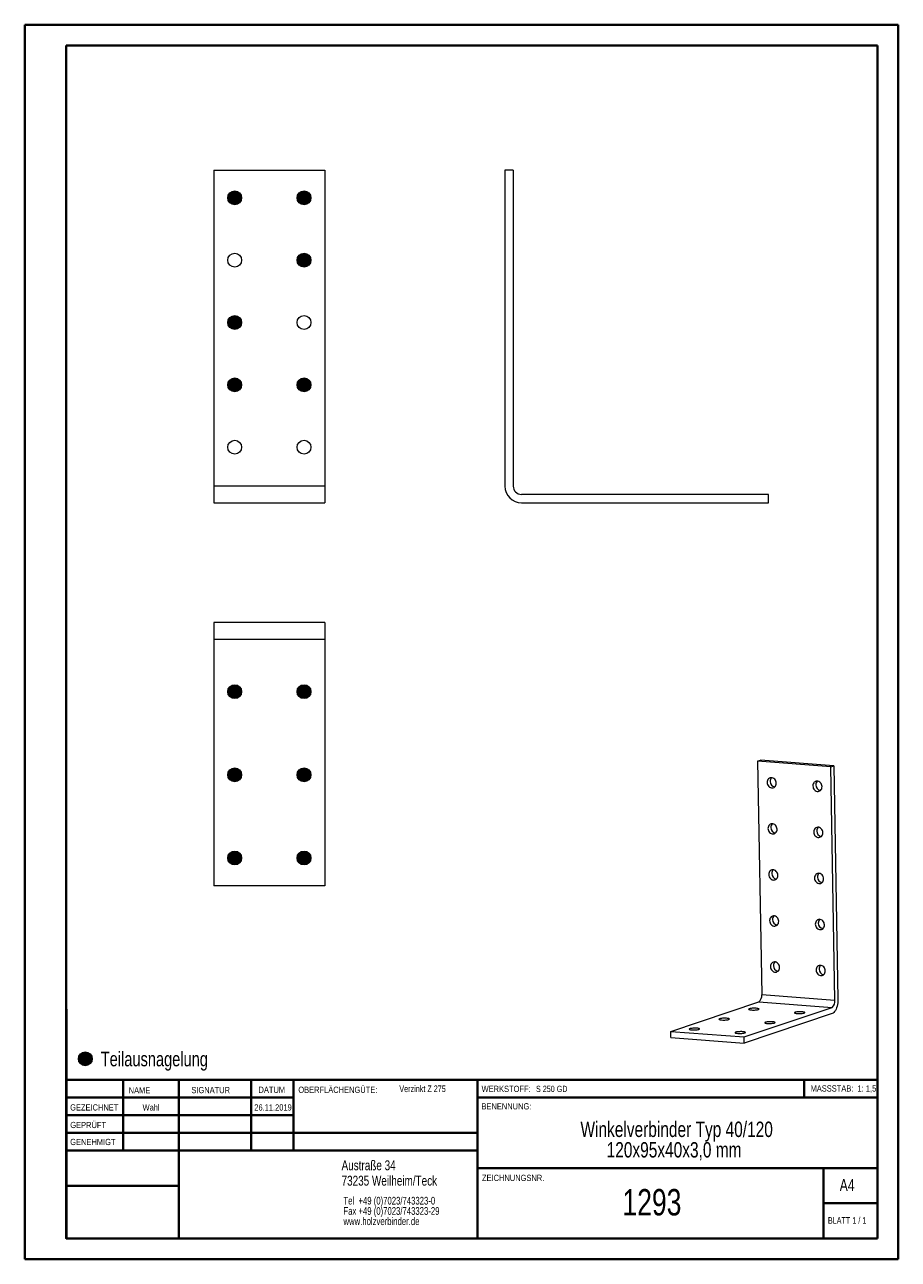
# Model space of a CAD drawing. Header units: millimetres. Extents: x 0 to 210, y 0 to 297.
import ezdxf

# ---------------------------------------------------------------- set-up
doc = ezdxf.new("R2010")
doc.units = ezdxf.units.MM
doc.styles.add('SLDTEXTSTYLE0', font='TXT', dxfattribs={"width": 0.75})
doc.styles.add('SLDTEXTSTYLE1', font='TXT', dxfattribs={"width": 0.681818})
doc.styles.add('SLDTEXTSTYLE2', font='TXT', dxfattribs={"width": 0.6875})

# ---------------------------------------------------------------- blocks, each defined once
blk = doc.blocks.new('SW_NOTE_0')
at = {"color": 0, "linetype": 'Continuous', "lineweight": 0, "char_height": 1.8521, "attachment_point": 1, "style": 'SLDTEXTSTYLE0'}
for s, insert in [('Tel  +49 (0)7023/743323-0', (0, 2.39)), ('Fax +49 (0)7023/743323-29', (0, -0.08)), ('www.holzverbinder.de', (0, -2.55))]:
    blk.add_mtext(s, dxfattribs=dict(at, insert=insert))
blk = doc.blocks.new('SW_NOTE_1')
at = {"color": 0, "linetype": 'Continuous', "lineweight": 0, "char_height": 3.7042, "attachment_point": 2, "style": 'SLDTEXTSTYLE0'}
for s, insert in [('Winkelverbinder Typ 40/120', (32.24, 4.77)), ('120x95x40x3,0 mm', (31.62, -0.16))]:
    blk.add_mtext(s, dxfattribs=dict(at, insert=insert))

msp = doc.modelspace()

# ---------------------------------------------------------------- hatches: boundary and pattern name
at = {"linetype": 'Continuous'}
h = msp.add_hatch(color=7, dxfattribs=at)
edge = h.paths.add_edge_path(flags=0)
edge.add_arc((50.56, 255.56), 1.67, 0, 360)
h = msp.add_hatch(color=7, dxfattribs=at)
edge = h.paths.add_edge_path(flags=0)
edge.add_arc((67.22, 255.56), 1.67, 0, 360)
h = msp.add_hatch(color=7, dxfattribs=at)
edge = h.paths.add_edge_path(flags=0)
edge.add_arc((67.22, 240.56), 1.67, 0, 360)
h = msp.add_hatch(color=7, dxfattribs=at)
edge = h.paths.add_edge_path(flags=0)
edge.add_arc((50.56, 225.56), 1.67, 0, 360)
h = msp.add_hatch(color=7, dxfattribs=at)
edge = h.paths.add_edge_path(flags=0)
edge.add_arc((50.56, 210.56), 1.67, 0, 360)
h = msp.add_hatch(color=7, dxfattribs=at)
edge = h.paths.add_edge_path(flags=0)
edge.add_arc((67.22, 210.56), 1.67, 0, 360)
h = msp.add_hatch(color=7, dxfattribs=at)
edge = h.paths.add_edge_path(flags=0)
edge.add_arc((50.56, 136.76), 1.67, 0, 360)
h = msp.add_hatch(color=7, dxfattribs=at)
edge = h.paths.add_edge_path(flags=0)
edge.add_arc((67.22, 136.76), 1.67, 0, 360)
h = msp.add_hatch(color=7, dxfattribs=at)
edge = h.paths.add_edge_path(flags=0)
edge.add_arc((50.56, 116.76), 1.67, 0, 360)
h = msp.add_hatch(color=7, dxfattribs=at)
edge = h.paths.add_edge_path(flags=0)
edge.add_arc((67.22, 116.76), 1.67, 0, 360)
h = msp.add_hatch(color=7, dxfattribs=at)
edge = h.paths.add_edge_path(flags=0)
edge.add_arc((50.56, 96.76), 1.67, 0, 360)
h = msp.add_hatch(color=7, dxfattribs=at)
edge = h.paths.add_edge_path(flags=0)
edge.add_arc((67.22, 96.76), 1.67, 0, 360)
h = msp.add_hatch(color=7, dxfattribs=at)
edge = h.paths.add_edge_path(flags=0)
edge.add_arc((14.64, 48.46), 1.67, 0, 360)

# ---------------------------------------------------------------- linework, layer by layer
at = {"color": 7, "linetype": 'Continuous', "lineweight": 40}
for p, q in [((0.08, 0.21), (0.08, 297.21)), ((0.08, 297.21), (210.08, 297.21)), ((210.08, 0.21), (210.08, 297.21)), ((210.08, 292.21), (210.08, 297.21)), ((10.08, 292.21), (205.08, 292.21)), ((10.08, 5.21), (10.08, 292.21)), ((205.08, 5.21), (205.08, 292.21)), ((10.11, 60.37), (10.11, 5.12)), ((205.08, 43.37), (10.11, 43.37)), ((23.71, 43.37), (23.71, 26.37)), ((37.1, 43.37), (37.1, 5.12)), ((54.51, 43.37), (54.51, 26.37)), ((64.71, 26.37), (64.71, 43.37)), ((108.91, 43.37), (108.91, 5.12)), ((187.47, 39.12), (187.47, 43.37)), ((64.71, 39.1), (10.11, 39.1)), ((205.08, 39.12), (108.91, 39.12)), ((64.71, 34.87), (10.11, 34.87)), ((108.91, 30.62), (10.11, 30.62)), ((108.91, 26.37), (10.11, 26.37)), ((108.91, 22.12), (205.08, 22.12)), ((192.08, 5.21), (192.08, 22.21)), ((37.1, 17.87), (10.11, 17.87)), ((10.11, 13.71), (10.08, 13.71)), ((205.08, 13.71), (192.08, 13.71)), ((10.11, 9.46), (10.08, 9.46)), ((10.08, 5.21), (205.08, 5.21)), ((205.08, 5.21), (180.99, 5.21)), ((0.08, 0.21), (210.08, 0.21))]:
    msp.add_line(p, q, dxfattribs=at)
at = {"color": 7, "linetype": 'Continuous', "lineweight": 15}
for p, q in [((45.56, 262.23), (45.56, 186.23)), ((45.56, 262.23), (72.22, 262.23)), ((72.22, 262.23), (72.22, 186.23)), ((117.51, 262.23), (115.51, 262.23)), ((115.51, 262.23), (115.51, 186.23)), ((117.51, 262.23), (117.51, 186.23)), ((72.22, 186.23), (45.56, 186.23)), ((45.56, 186.23), (45.56, 182.23)), ((72.22, 186.23), (72.22, 182.23)), ((178.84, 184.23), (119.51, 184.23)), ((178.84, 182.23), (178.84, 184.23)), ((45.56, 182.23), (72.22, 182.23)), ((119.51, 182.23), (178.84, 182.23)), ((72.22, 153.43), (45.56, 153.43)), ((45.56, 153.43), (45.56, 149.43)), ((72.22, 153.43), (72.22, 149.43)), ((45.56, 149.43), (45.56, 90.09)), ((45.56, 149.43), (72.22, 149.43)), ((72.22, 149.43), (72.22, 90.09)), ((176.27, 120.02), (176.98, 120.26)), ((193.86, 118.68), (176.27, 120.02)), ((176.27, 120.02), (177.26, 63.88)), ((194.57, 118.92), (176.98, 120.26)), ((193.86, 118.68), (194.57, 118.92)), ((194.57, 118.92), (195.56, 62.78)), ((194.85, 62.54), (193.86, 118.68)), ((72.22, 90.09), (45.56, 90.09)), ((177.26, 63.88), (194.85, 62.54)), ((155.41, 55.05), (176.57, 62.16)), ((173, 53.71), (194.16, 60.82)), ((176.57, 62.16), (194.16, 60.82)), ((194.19, 59.35), (173.02, 52.24)), ((155.41, 55.05), (173, 53.71)), ((155.44, 53.57), (155.41, 55.05)), ((155.44, 53.57), (173.02, 52.24)), ((173.02, 52.24), (173, 53.71))]:
    msp.add_line(p, q, dxfattribs=at)
at = {"color": 7, "linetype": 'Continuous', "lineweight": 0}
for p, q in [((64.71, 39.12), (10.11, 39.12)), ((23.71, 5.21), (23.71, 5.12)), ((54.51, 5.21), (54.51, 5.12))]:
    msp.add_line(p, q, dxfattribs=at)
at = {"color": 7, "linetype": 'Continuous', "lineweight": 15, "flags": 128}
for points in [[(178.55, 114.92), (178.58, 114.67), (178.66, 114.42), (178.78, 114.18), (178.93, 113.98), (179.12, 113.82), (179.33, 113.7), (179.56, 113.63), (179.79, 113.61), (180.01, 113.64), (180.22, 113.73), (180.4, 113.87), (180.56, 114.05), (180.67, 114.26), (180.73, 114.5), (180.75, 114.76), (180.72, 115.02), (180.65, 115.27), (180.53, 115.5), (180.37, 115.7), (180.18, 115.87), (179.97, 115.99), (179.75, 116.06), (179.52, 116.07), (179.29, 116.04), (179.08, 115.95), (178.9, 115.81), (178.75, 115.63), (178.64, 115.42), (178.57, 115.18), (178.55, 114.92)], [(189.55, 114.09), (189.58, 113.83), (189.65, 113.58), (189.77, 113.35), (189.93, 113.15), (190.12, 112.98), (190.33, 112.86), (190.55, 112.79), (190.78, 112.77), (191.01, 112.81), (191.22, 112.9), (191.4, 113.03), (191.55, 113.21), (191.66, 113.43), (191.73, 113.67), (191.75, 113.92), (191.72, 114.18), (191.64, 114.43), (191.52, 114.66), (191.37, 114.86), (191.18, 115.03), (190.97, 115.15), (190.74, 115.22), (190.51, 115.24), (190.29, 115.2), (190.08, 115.11), (189.89, 114.98), (189.74, 114.8), (189.63, 114.58), (189.57, 114.34), (189.55, 114.09)], [(178.75, 103.84), (178.78, 103.59), (178.85, 103.34), (178.97, 103.1), (179.13, 102.9), (179.32, 102.74), (179.53, 102.62), (179.76, 102.55), (179.99, 102.53), (180.21, 102.56), (180.42, 102.65), (180.6, 102.79), (180.75, 102.97), (180.86, 103.18), (180.93, 103.42), (180.95, 103.68), (180.92, 103.94), (180.84, 104.19), (180.73, 104.42), (180.57, 104.62), (180.38, 104.79), (180.17, 104.91), (179.94, 104.98), (179.71, 104.99), (179.49, 104.96), (179.28, 104.87), (179.1, 104.73), (178.95, 104.55), (178.84, 104.34), (178.77, 104.1), (178.75, 103.84)], [(189.74, 103.01), (189.77, 102.75), (189.85, 102.5), (189.97, 102.27), (190.12, 102.07), (190.31, 101.9), (190.52, 101.78), (190.75, 101.71), (190.98, 101.69), (191.2, 101.73), (191.41, 101.82), (191.59, 101.95), (191.74, 102.13), (191.86, 102.35), (191.92, 102.59), (191.94, 102.84), (191.91, 103.1), (191.84, 103.35), (191.72, 103.58), (191.56, 103.78), (191.37, 103.95), (191.16, 104.07), (190.94, 104.14), (190.71, 104.16), (190.48, 104.12), (190.27, 104.03), (190.09, 103.9), (189.94, 103.72), (189.83, 103.5), (189.76, 103.26), (189.74, 103.01)], [(178.95, 92.76), (178.97, 92.51), (179.05, 92.26), (179.17, 92.02), (179.33, 91.82), (179.51, 91.66), (179.73, 91.54), (179.95, 91.47), (180.18, 91.45), (180.4, 91.48), (180.61, 91.57), (180.8, 91.71), (180.95, 91.89), (181.06, 92.1), (181.12, 92.34), (181.14, 92.6), (181.12, 92.86), (181.04, 93.11), (180.92, 93.34), (180.76, 93.54), (180.58, 93.71), (180.36, 93.83), (180.14, 93.9), (179.91, 93.91), (179.68, 93.88), (179.48, 93.79), (179.29, 93.65), (179.14, 93.47), (179.03, 93.26), (178.96, 93.02), (178.95, 92.76)], [(189.94, 91.93), (189.97, 91.67), (190.04, 91.42), (190.16, 91.19), (190.32, 90.99), (190.51, 90.82), (190.72, 90.7), (190.94, 90.63), (191.17, 90.61), (191.4, 90.65), (191.61, 90.74), (191.79, 90.87), (191.94, 91.05), (192.05, 91.27), (192.12, 91.51), (192.14, 91.76), (192.11, 92.02), (192.03, 92.27), (191.91, 92.5), (191.76, 92.7), (191.57, 92.87), (191.36, 92.99), (191.13, 93.06), (190.9, 93.08), (190.68, 93.04), (190.47, 92.95), (190.29, 92.82), (190.14, 92.64), (190.03, 92.42), (189.96, 92.18), (189.94, 91.93)], [(179.14, 81.68), (179.17, 81.43), (179.24, 81.18), (179.36, 80.95), (179.52, 80.74), (179.71, 80.58), (179.92, 80.46), (180.15, 80.39), (180.38, 80.37), (180.6, 80.4), (180.81, 80.49), (180.99, 80.63), (181.14, 80.81), (181.25, 81.02), (181.32, 81.26), (181.34, 81.52), (181.31, 81.78), (181.24, 82.03), (181.12, 82.26), (180.96, 82.46), (180.77, 82.63), (180.56, 82.75), (180.33, 82.82), (180.1, 82.83), (179.88, 82.8), (179.67, 82.71), (179.49, 82.57), (179.34, 82.39), (179.23, 82.18), (179.16, 81.94), (179.14, 81.68)], [(190.13, 80.85), (190.16, 80.59), (190.24, 80.34), (190.36, 80.11), (190.51, 79.91), (190.7, 79.74), (190.92, 79.62), (191.14, 79.55), (191.37, 79.53), (191.59, 79.57), (191.8, 79.66), (191.99, 79.79), (192.14, 79.97), (192.25, 80.19), (192.31, 80.43), (192.33, 80.68), (192.3, 80.94), (192.23, 81.19), (192.11, 81.42), (191.95, 81.62), (191.76, 81.79), (191.55, 81.91), (191.33, 81.98), (191.1, 82), (190.87, 81.96), (190.67, 81.87), (190.48, 81.74), (190.33, 81.56), (190.22, 81.34), (190.15, 81.1), (190.13, 80.85)], [(179.34, 70.6), (179.37, 70.35), (179.44, 70.1), (179.56, 69.87), (179.72, 69.66), (179.91, 69.5), (180.12, 69.38), (180.34, 69.31), (180.57, 69.29), (180.8, 69.32), (181, 69.41), (181.19, 69.55), (181.34, 69.73), (181.45, 69.94), (181.52, 70.18), (181.54, 70.44), (181.51, 70.7), (181.43, 70.95), (181.31, 71.18), (181.16, 71.38), (180.97, 71.55), (180.76, 71.67), (180.53, 71.74), (180.3, 71.75), (180.08, 71.72), (179.87, 71.63), (179.68, 71.49), (179.53, 71.31), (179.42, 71.1), (179.36, 70.86), (179.34, 70.6)], [(190.33, 69.77), (190.36, 69.51), (190.43, 69.26), (190.55, 69.03), (190.71, 68.83), (190.9, 68.66), (191.11, 68.54), (191.34, 68.47), (191.57, 68.45), (191.79, 68.49), (192, 68.58), (192.18, 68.71), (192.33, 68.89), (192.44, 69.11), (192.51, 69.35), (192.53, 69.6), (192.5, 69.86), (192.43, 70.11), (192.31, 70.34), (192.15, 70.54), (191.96, 70.71), (191.75, 70.83), (191.52, 70.9), (191.29, 70.92), (191.07, 70.88), (190.86, 70.79), (190.68, 70.66), (190.53, 70.48), (190.42, 70.26), (190.35, 70.02), (190.33, 69.77)], [(195.56, 62.78), (195.56, 62.35), (195.52, 61.93), (195.46, 61.51), (195.36, 61.11), (195.25, 60.73), (195.11, 60.38), (194.95, 60.07), (194.78, 59.81), (194.59, 59.6), (194.39, 59.44), (194.19, 59.35)], [(175.95, 60.59), (175.71, 60.6), (175.45, 60.61), (175.19, 60.6), (174.93, 60.59), (174.7, 60.56), (174.49, 60.53), (174.32, 60.5), (174.2, 60.45), (174.12, 60.41), (174.1, 60.36), (174.14, 60.32), (174.23, 60.28), (174.36, 60.24), (174.54, 60.21), (174.76, 60.19), (175, 60.18), (175.26, 60.18), (175.52, 60.18), (175.77, 60.2), (176.01, 60.22), (176.21, 60.25), (176.38, 60.29), (176.51, 60.33), (176.58, 60.37), (176.6, 60.42), (176.57, 60.46), (176.48, 60.5), (176.34, 60.54), (176.16, 60.57), (175.95, 60.59)], [(186.94, 59.76), (186.7, 59.77), (186.44, 59.77), (186.18, 59.77), (185.93, 59.75), (185.69, 59.73), (185.48, 59.7), (185.32, 59.66), (185.19, 59.62), (185.12, 59.57), (185.1, 59.53), (185.13, 59.48), (185.22, 59.44), (185.36, 59.41), (185.54, 59.38), (185.75, 59.36), (185.99, 59.34), (186.25, 59.34), (186.51, 59.35), (186.77, 59.36), (187, 59.38), (187.21, 59.41), (187.38, 59.45), (187.5, 59.49), (187.58, 59.54), (187.6, 59.58), (187.56, 59.63), (187.47, 59.67), (187.34, 59.7), (187.16, 59.73), (186.94, 59.76)], [(168.81, 58.2), (168.57, 58.21), (168.31, 58.21), (168.05, 58.21), (167.8, 58.19), (167.56, 58.17), (167.36, 58.14), (167.19, 58.1), (167.06, 58.06), (166.99, 58.01), (166.97, 57.97), (167, 57.92), (167.09, 57.88), (167.23, 57.85), (167.41, 57.82), (167.62, 57.8), (167.87, 57.78), (168.12, 57.78), (168.38, 57.78), (168.64, 57.8), (168.87, 57.82), (169.08, 57.85), (169.25, 57.89), (169.37, 57.93), (169.45, 57.98), (169.47, 58.02), (169.43, 58.07), (169.35, 58.11), (169.21, 58.14), (169.03, 58.17), (168.81, 58.2)], [(179.81, 57.36), (179.57, 57.37), (179.31, 57.38), (179.05, 57.37), (178.79, 57.36), (178.56, 57.33), (178.35, 57.3), (178.18, 57.26), (178.06, 57.22), (177.98, 57.18), (177.96, 57.13), (178, 57.09), (178.09, 57.05), (178.22, 57.01), (178.4, 56.98), (178.62, 56.96), (178.86, 56.95), (179.12, 56.94), (179.38, 56.95), (179.63, 56.96), (179.87, 56.99), (180.07, 57.02), (180.24, 57.06), (180.37, 57.1), (180.44, 57.14), (180.46, 57.19), (180.43, 57.23), (180.34, 57.27), (180.2, 57.31), (180.02, 57.34), (179.81, 57.36)], [(161.68, 55.8), (161.44, 55.81), (161.18, 55.82), (160.92, 55.81), (160.67, 55.79), (160.43, 55.77), (160.22, 55.74), (160.05, 55.7), (159.93, 55.66), (159.86, 55.62), (159.84, 55.57), (159.87, 55.53), (159.96, 55.49), (160.09, 55.45), (160.27, 55.42), (160.49, 55.4), (160.73, 55.39), (160.99, 55.38), (161.25, 55.39), (161.5, 55.4), (161.74, 55.43), (161.95, 55.46), (162.12, 55.5), (162.24, 55.54), (162.31, 55.58), (162.33, 55.63), (162.3, 55.67), (162.21, 55.71), (162.08, 55.75), (161.9, 55.78), (161.68, 55.8)], [(172.67, 54.96), (172.43, 54.98), (172.17, 54.98), (171.91, 54.97), (171.66, 54.96), (171.42, 54.94), (171.22, 54.9), (171.05, 54.87), (170.92, 54.83), (170.85, 54.78), (170.83, 54.74), (170.86, 54.69), (170.95, 54.65), (171.09, 54.61), (171.27, 54.58), (171.48, 54.56), (171.73, 54.55), (171.98, 54.55), (172.24, 54.55), (172.5, 54.57), (172.73, 54.59), (172.94, 54.62), (173.11, 54.66), (173.23, 54.7), (173.31, 54.75), (173.33, 54.79), (173.29, 54.83), (173.21, 54.88), (173.07, 54.91), (172.89, 54.94), (172.67, 54.96)]]:
    msp.add_lwpolyline(points, dxfattribs=at)
at = {"color": 7, "linetype": 'Continuous', "lineweight": 15}
for centre in [(50.56, 255.56), (67.22, 255.56), (50.56, 240.56), (67.22, 240.56), (50.56, 225.56), (67.22, 225.56), (50.56, 210.56), (67.22, 210.56), (50.56, 195.56), (67.22, 195.56), (50.56, 136.76), (67.22, 136.76), (50.56, 116.76), (67.22, 116.76), (50.56, 96.76), (67.22, 96.76)]:
    msp.add_circle(centre, 1.67, dxfattribs=at)
at = {"color": 7, "linetype": 'Continuous', "lineweight": 0}
for centre in [(50.56, 255.56), (67.22, 255.56), (67.22, 240.56), (50.56, 225.56), (50.56, 210.56), (67.22, 210.56), (50.56, 136.76), (50.56, 136.76), (50.56, 136.76), (67.22, 136.76), (67.22, 136.76), (50.56, 116.76), (67.22, 116.76), (50.56, 96.76), (67.22, 96.76), (14.64, 48.46)]:
    msp.add_circle(centre, 1.67, dxfattribs=at)
at = {"color": 7, "linetype": 'Continuous', "lineweight": 15}
for centre, radius, start, end in [((119.51, 186.23), 4, 180, 270), ((119.51, 186.23), 2, 180, 270), ((180.44, 115.22), 1.17, 133.1302, 182.5573), ((180.57, 115.14), 1.3, 178.9045, 261.7577), ((191.43, 114.38), 1.17, 133.1302, 182.5573), ((191.56, 114.3), 1.3, 178.9045, 261.7577), ((180.63, 104.14), 1.17, 133.1302, 182.5573), ((180.77, 104.06), 1.3, 178.9045, 261.7577), ((191.63, 103.3), 1.17, 133.1302, 182.5573), ((191.76, 103.22), 1.3, 178.9045, 261.7577), ((180.83, 93.06), 1.17, 133.1302, 182.5573), ((180.96, 92.98), 1.3, 178.9045, 261.7577), ((191.82, 92.22), 1.17, 133.1302, 182.5573), ((191.95, 92.14), 1.3, 178.9045, 261.7577), ((181.02, 81.98), 1.17, 133.1302, 182.5573), ((181.16, 81.9), 1.3, 178.9045, 261.7577), ((192.02, 81.14), 1.17, 133.1302, 182.5573), ((192.15, 81.06), 1.3, 178.9045, 261.7577), ((181.22, 70.9), 1.17, 133.1302, 182.5573), ((181.35, 70.82), 1.3, 178.9045, 261.7577), ((192.21, 70.06), 1.17, 133.1302, 182.5573), ((192.35, 69.98), 1.3, 178.9045, 261.7577), ((175.44, 63.61), 1.84, 308.0324, 8.3369), ((193.03, 62.27), 1.84, 308.0324, 8.3369)]:
    msp.add_arc(centre, radius, start, end, dxfattribs=at)

# ---------------------------------------------------------------- block references
at = {"color": 7, "linetype": 'Continuous', "lineweight": 0}
for name, p in [('SW_NOTE_1', (124.56, 28.57)), ('SW_NOTE_0', (76.7, 12.85))]:
    msp.add_blockref(name, p, dxfattribs=at)

# ---------------------------------------------------------------- texts
for s, insert, char_height, attachment_point, style in [('Teilausnagelung', (18.36, 50.14), 3.5, 1, 'SLDTEXTSTYLE0'), ('NAME', (25.07, 41.62), 1.5, 1, 'SLDTEXTSTYLE0'), ('SIGNATUR', (40.14, 41.68), 1.5, 1, 'SLDTEXTSTYLE0'), ('DATUM', (56.28, 41.74), 1.5, 1, 'SLDTEXTSTYLE0'), ('OBERFLÄCHENGÜTE:', (65.86, 41.74), 1.5, 1, 'SLDTEXTSTYLE0'), ('Verzinkt Z 275', (90.14, 42.03), 1.5875, 1, 'SLDTEXTSTYLE0'), ('WERKSTOFF:', (109.91, 41.96), 1.5, 1, 'SLDTEXTSTYLE0'), ('S 250 GD', (122.99, 41.96), 1.5, 1, 'SLDTEXTSTYLE2'), ('MASSSTAB:  1: 1,5', (188.99, 42.07), 1.5, 1, 'SLDTEXTSTYLE0'), ('GEZEICHNET', (11, 37.51), 1.5, 1, 'SLDTEXTSTYLE0'), ('Wahl', (30.46, 37.5), 1.499, 2, 'SLDTEXTSTYLE0'), ('26.11.2019', (59.77, 37.5), 1.499, 2, 'SLDTEXTSTYLE0'), ('BENENNUNG:', (109.88, 37.77), 1.5, 1, 'SLDTEXTSTYLE0'), ('GEPRÜFT', (11.03, 33.28), 1.5, 1, 'SLDTEXTSTYLE0'), ('GENEHMIGT', (11.02, 29.19), 1.5, 1, 'SLDTEXTSTYLE0'), ('Austraße 34', (76.25, 24.02), 2.3813, 1, 'SLDTEXTSTYLE0'), ('73235 Weilheim/Teck', (76.25, 20.32), 2.3813, 1, 'SLDTEXTSTYLE0'), ('ZEICHNUNGSNR.', (110, 20.55), 1.5, 1, 'SLDTEXTSTYLE0'), ('A4', (196, 19.52), 2.91, 1, 'SLDTEXTSTYLE0'), ('1293', (150.86, 17.12), 6.35, 2, 'SLDTEXTSTYLE0'), ('BLATT 1 / 1', (193.16, 10.36), 1.5875, 1, 'SLDTEXTSTYLE1')]:
    msp.add_mtext(s, dxfattribs=dict(at, insert=insert, char_height=char_height, attachment_point=attachment_point, style=style))

doc.saveas('drawing.dxf')
